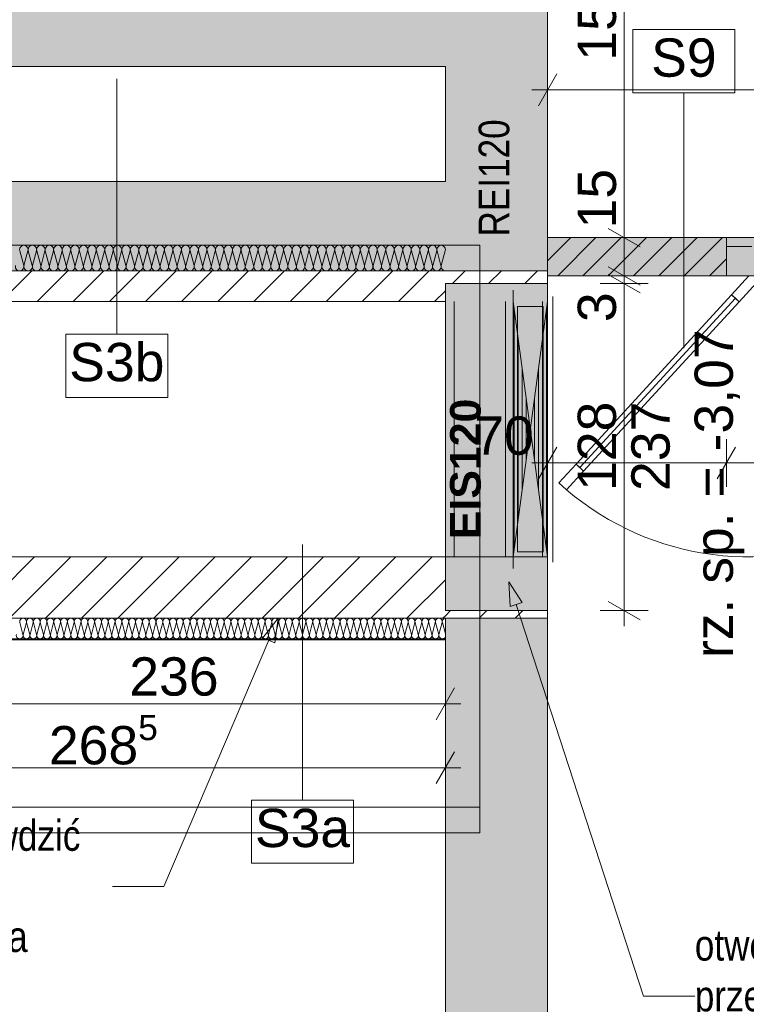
# Paper-space layout 'A-29. RZUT - PIĘTRO -1' of a CAD drawing. Header units: millimetres. Extents: x 0 to 950, y 0 to 750.
# Tile 12 of 28: x 246 to 303, y 420 to 497. Entities that reach past the tile are written whole.
import ezdxf
from ezdxf.xclip import XClip

# ---------------------------------------------------------------- set-up
doc = ezdxf.new("R2010")
doc.units = ezdxf.units.MM
doc.header["$MEASUREMENT"] = 0
doc.header["$XCLIPFRAME"] = 0
doc.linetypes.add('Przer. długie kreski', pattern=[2.5, 1.5, -1])
for name, color, linetype, lineweight, true_color in [('A_opis ścian_Nr_pióra__19', 7, 'Continuous', 5, 0x191919), ('A_opis_Nr_pióra__255', 7, 'Continuous', 15, 0x242424), ('A_opis_Nr_pióra__8', 7, 'Continuous', 13, 0x4c4c4c), ('A_ppoż proj_Nr_pióra__8', 7, 'Continuous', 13, 0x4c4c4c), ('A_ppoż_Nr_pióra__8', 7, 'Continuous', 13, 0x4c4c4c), ('A_sanitarne_Nr_pióra__6', 7, 'Continuous', 13, 0xa9a9a9), ('A_STAN FAKTYCZNY_Nr_pióra__10', 7, 'Continuous', 13, 0x4b4b4b), ('A_STAN FAKTYCZNY_Nr_pióra__19', 7, 'Continuous', 5, 0x191919), ('A_STAN FAKTYCZNY_Nr_pióra__255', 7, 'Continuous', 15, 0x242424), ('A_STAN FAKTYCZNY_Nr_pióra__6', 7, 'Continuous', 13, 0xa9a9a9), ('A_STAN FAKTYCZNY_Nr_pióra__8', 7, 'Continuous', 13, 0x4c4c4c), ('A_STAN FAKTYCZNY_Nr_pióra__9', 7, 'Continuous', 13, 0xadadad), ('Okna Archicada_Nr_pióra__19', 7, 'Continuous', 5, 0x191919)]:
    doc.layers.add(name, color=color, linetype=linetype, lineweight=lineweight, true_color=true_color)
for name, color, linetype in [('A_podrys', 7, 'Continuous'), ('A_ppoż proj', 7, 'Continuous'), ('A_STAN FAKTYCZNY', 7, 'Continuous'), ('A_ściany', 7, 'Continuous'), ('A_ściany proj', 7, 'Continuous')]:
    doc.layers.add(name, color=color, linetype=linetype)
for name, color, linetype, lineweight in [('A_STAN FAKTYCZNY_Nr_pióra__1', 7, 'Continuous', 20), ('A_STAN FAKTYCZNY_Nr_pióra__2', 8, 'Continuous', 13), ('A_wymiary_Nr_pióra__1', 7, 'Continuous', 20), ('A_wymiary_Nr_pióra__2', 8, 'Continuous', 13), ('A_ściany proj_Nr_pióra__1', 7, 'Continuous', 20), ('A_ściany_Nr_pióra__1', 7, 'Continuous', 20), ('Drzwi Archicad_Nr_pióra__3', 252, 'Continuous', 13)]:
    doc.layers.add(name, color=color, linetype=linetype, lineweight=lineweight)
doc.styles.add('STYL_AUTOMATYCZNY_1', font='arial.ttf')
doc.styles.add('STYL_AUTOMATYCZNY_2', font='ARIALN.TTF')
doc.styles.add('STYL_AUTOMATYCZNY_3', font='arial.ttf')
doc.styles.add('STYL_AUTOMATYCZNY_5', font='arial.ttf')
pattern_1 = [(45, (-3203.2107, -656.7228), (-1.4142136, 1.4142136), [])]

# ---------------------------------------------------------------- blocks, each defined once
blk = doc.blocks.new('Rysunek_2_2', base_point=(-3203.211, -656.723))
at = {"layer": 'A_ppoż proj', "linetype": 'Continuous', "lineweight": 0, "true_color": 0x121212}
for points in [[(287.763, 476.981), (345.943, 476.981), (345.943, 419.027), (345.943, 418.027), (348.943, 418.027), (348.943, 476.981), (355.943, 476.981), (355.943, 479.981), (287.763, 479.981)], [(279.765, 450.781), (287.765, 450.781), (287.765, 476.38), (279.765, 476.381)]]:
    blk.add_hatch(color=250, dxfattribs=at).paths.add_polyline_path(points)
at = {"layer": 'A_STAN FAKTYCZNY', "linetype": 'Continuous', "lineweight": 0, "true_color": 0x4b4b4b}
h = blk.add_hatch(dxfattribs=at)
h.set_pattern_fill('BLOCZKI_CERAMICZNE_0002', color=251, style=0, pattern_type=2)
h.set_pattern_definition(pattern_1)
h.paths.add_polyline_path([(232.563, 474.981), (279.763, 474.981), (279.763, 477.381), (227.763, 477.381)])
h = blk.add_hatch(dxfattribs=at)
h.set_pattern_fill('BLOCZKI_CERAMICZNE_0002', color=251, style=0, pattern_type=2)
h.set_pattern_definition(pattern_1)
h.paths.add_polyline_path([(279.763, 477.381), (279.763, 476.381), (282.363, 476.381), (287.763, 476.381), (287.763, 477.381)])
h = blk.add_hatch(dxfattribs=at)
h.set_pattern_fill('BLOCZKI_CERAMICZNE_0002', color=251, style=0, pattern_type=2)
h.set_pattern_definition(pattern_1)
h.paths.add_polyline_path([(279.763, 454.981), (232.563, 454.98), (227.763, 450.18), (279.763, 450.181)])
h = blk.add_hatch(dxfattribs=at)
h.set_pattern_fill('BLOCZKI_CERAMICZNE_0002', color=251, style=0, pattern_type=2)
h.set_pattern_definition(pattern_1)
h.paths.add_polyline_path([(279.763, 450.181), (287.763, 450.181), (287.763, 450.781), (282.363, 450.781), (279.763, 450.781)])
at = {"layer": 'A_ściany', "linetype": 'Continuous', "lineweight": 0, "true_color": 0x000000}
for points in [[(279.763, 477.381), (287.763, 477.381), (287.763, 509.981), (279.763, 509.981)], [(226.763, 493.381), (279.763, 493.381), (279.763, 498.381), (226.763, 498.381)], [(219.763, 477.381), (279.763, 477.381), (279.763, 484.381), (226.763, 484.381)], [(279.763, 450.181), (279.763, 419.327), (287.763, 419.327), (287.763, 450.181)]]:
    blk.add_hatch(color=18, dxfattribs=at).paths.add_polyline_path(points)
at = {"layer": 'A_ściany proj', "linetype": 'Continuous', "lineweight": 0, "true_color": 0x000000}
h = blk.add_hatch(dxfattribs=at)
h.set_pattern_fill('bloczki_ceramiczne_0002', color=18, style=0, pattern_type=2)
h.set_pattern_definition([(45, (-3203.2107, -656.7228), (-0.9899495, 0.9899495), [])])
h.paths.add_polyline_path([(287.763, 476.981), (301.763, 476.981), (301.763, 479.981), (287.763, 479.981)])
at = {"layer": 'A_opis ścian_Nr_pióra__19', "color": 250, "linetype": 'Continuous', "lineweight": 5, "ltscale": 2, "true_color": 0x191919}
for p, q in [((302.434, 496.267), (294.434, 496.267)), ((294.434, 496.267), (294.434, 491.317)), ((302.434, 491.317), (302.434, 496.267)), ((294.434, 491.317), (302.434, 491.317)), ((298.434, 491.317), (298.434, 471.317))]:
    blk.add_line(p, q, dxfattribs=at)
at = {"layer": 'A_opis_Nr_pióra__255', "color": 250, "linetype": 'Continuous', "lineweight": 15, "ltscale": 2, "true_color": 0x242424}
for p, q in [((284.728, 453.037), (285.78, 451.417)), ((284.728, 453.037), (284.829, 451.108)), ((285.78, 451.417), (284.829, 451.108)), ((285.304, 451.262), (295.266, 420.581)), ((295.266, 420.581), (299.29, 420.581))]:
    blk.add_line(p, q, dxfattribs=at)
at = {"layer": 'A_sanitarne_Nr_pióra__6', "color": 253, "linetype": 'Continuous', "lineweight": 13, "ltscale": 2, "true_color": 0xa9a9a9}
for p, q in [((285.063, 475.881), (285.063, 454.081)), ((287.763, 454.081), (287.763, 475.881)), ((280.463, 474.981), (280.463, 454.981)), ((284.463, 474.981), (284.463, 454.981)), ((285.063, 454.981), (287.763, 474.981)), ((287.763, 454.981), (285.063, 474.981)), ((287.363, 454.981), (287.363, 474.981)), ((288.163, 454.581), (288.163, 475.381)), ((285.143, 455.573), (285.143, 474.388)), ((287.413, 474.581), (285.413, 474.581)), ((285.413, 474.581), (285.413, 455.381)), ((287.413, 455.381), (287.413, 474.581)), ((287.683, 455.573), (287.683, 474.388)), ((285.46, 457.925), (285.46, 472.036)), ((287.365, 457.925), (287.365, 472.036)), ((285.778, 460.277), (285.778, 469.684)), ((287.048, 460.277), (287.048, 469.684)), ((286.095, 462.629), (286.095, 467.332)), ((286.73, 462.629), (286.73, 467.332)), ((273.563, 454.981), (287.763, 454.981)), ((285.413, 455.381), (287.413, 455.381))]:
    blk.add_line(p, q, dxfattribs=at)
at = {"layer": 'A_STAN FAKTYCZNY_Nr_pióra__1', "color": 7, "linetype": 'Continuous', "lineweight": 20, "ltscale": 2}
for p, q in [((279.763, 448.48), (226.063, 448.48)), ((279.041, 442.23), (280.484, 444.73)), ((279.041, 437.23), (280.484, 439.73))]:
    blk.add_line(p, q, dxfattribs=at)
at = {"layer": 'A_STAN FAKTYCZNY_Nr_pióra__1', "color": 7, "linetype": 'Continuous', "lineweight": 20, "ltscale": 2, "flags": 128}
for points in [[(279.763, 477.381), (227.763, 477.381)], [(232.563, 474.981), (279.763, 474.981)], [(279.763, 454.981), (232.563, 454.98)], [(227.763, 450.18), (279.763, 450.181)]]:
    blk.add_lwpolyline(points, dxfattribs=at)
at = {"layer": 'A_STAN FAKTYCZNY_Nr_pióra__10', "color": 251, "linetype": 'Continuous', "lineweight": 13, "ltscale": 2, "true_color": 0x4b4b4b}
for p, q in [((246.751, 477.8), (246.441, 478.961)), ((246.774, 477.8), (247.085, 478.961)), ((247.418, 477.8), (247.107, 478.961)), ((247.441, 477.8), (247.751, 478.961)), ((248.085, 477.8), (247.774, 478.961)), ((248.107, 477.8), (248.418, 478.961)), ((248.751, 477.8), (248.441, 478.961)), ((248.774, 477.8), (249.085, 478.961)), ((249.418, 477.8), (249.107, 478.961)), ((249.441, 477.8), (249.751, 478.961)), ((250.085, 477.8), (249.774, 478.961)), ((250.107, 477.8), (250.418, 478.961)), ((250.751, 477.8), (250.441, 478.961)), ((250.774, 477.8), (251.085, 478.961)), ((251.418, 477.8), (251.107, 478.961)), ((251.441, 477.8), (251.751, 478.961)), ((252.085, 477.8), (251.774, 478.961)), ((252.107, 477.8), (252.418, 478.961)), ((252.751, 477.8), (252.441, 478.961)), ((252.774, 477.8), (253.085, 478.961)), ((253.418, 477.8), (253.107, 478.961)), ((253.441, 477.8), (253.751, 478.961)), ((254.085, 477.8), (253.774, 478.961)), ((254.107, 477.8), (254.418, 478.961)), ((254.751, 477.8), (254.441, 478.961)), ((254.774, 477.8), (255.085, 478.961)), ((255.418, 477.8), (255.107, 478.961)), ((255.441, 477.8), (255.751, 478.961)), ((256.085, 477.8), (255.774, 478.961)), ((256.107, 477.8), (256.418, 478.961)), ((256.751, 477.8), (256.441, 478.961)), ((256.774, 477.8), (257.085, 478.961)), ((257.418, 477.8), (257.107, 478.961)), ((257.441, 477.8), (257.751, 478.961)), ((258.085, 477.8), (257.774, 478.961)), ((258.107, 477.8), (258.418, 478.961)), ((258.751, 477.8), (258.441, 478.961)), ((258.774, 477.8), (259.085, 478.961)), ((259.418, 477.8), (259.107, 478.961)), ((259.441, 477.8), (259.751, 478.961)), ((260.085, 477.8), (259.774, 478.961)), ((260.107, 477.8), (260.418, 478.961)), ((260.751, 477.8), (260.441, 478.961)), ((260.774, 477.8), (261.085, 478.961)), ((261.418, 477.8), (261.107, 478.961)), ((261.441, 477.8), (261.751, 478.961)), ((262.085, 477.8), (261.774, 478.961)), ((262.107, 477.8), (262.418, 478.961)), ((262.751, 477.8), (262.441, 478.961)), ((262.774, 477.8), (263.085, 478.961)), ((263.418, 477.8), (263.107, 478.961)), ((263.441, 477.8), (263.751, 478.961)), ((264.085, 477.8), (263.774, 478.961)), ((264.107, 477.8), (264.418, 478.961)), ((264.751, 477.8), (264.441, 478.961)), ((264.774, 477.8), (265.085, 478.961)), ((265.418, 477.8), (265.107, 478.961)), ((265.441, 477.8), (265.751, 478.961)), ((266.085, 477.8), (265.774, 478.961)), ((266.107, 477.8), (266.418, 478.961)), ((266.751, 477.8), (266.441, 478.961)), ((266.774, 477.8), (267.085, 478.961)), ((267.418, 477.8), (267.107, 478.961)), ((267.441, 477.8), (267.751, 478.961)), ((268.085, 477.8), (267.774, 478.961)), ((268.107, 477.8), (268.418, 478.961)), ((268.751, 477.8), (268.441, 478.961)), ((268.774, 477.8), (269.085, 478.961)), ((269.418, 477.8), (269.107, 478.961)), ((269.441, 477.8), (269.751, 478.961)), ((270.085, 477.8), (269.774, 478.961)), ((270.107, 477.8), (270.418, 478.961)), ((270.751, 477.8), (270.441, 478.961)), ((270.774, 477.8), (271.085, 478.961)), ((271.418, 477.8), (271.107, 478.961)), ((271.441, 477.8), (271.751, 478.961)), ((272.085, 477.8), (271.774, 478.961)), ((272.107, 477.8), (272.418, 478.961)), ((272.751, 477.8), (272.441, 478.961)), ((272.774, 477.8), (273.085, 478.961)), ((273.418, 477.8), (273.107, 478.961)), ((273.441, 477.8), (273.751, 478.961)), ((274.085, 477.8), (273.774, 478.961)), ((274.107, 477.8), (274.418, 478.961)), ((274.751, 477.8), (274.441, 478.961)), ((274.774, 477.8), (275.085, 478.961)), ((275.418, 477.8), (275.107, 478.961)), ((275.441, 477.8), (275.751, 478.961)), ((276.085, 477.8), (275.774, 478.961)), ((276.107, 477.8), (276.418, 478.961)), ((276.751, 477.8), (276.441, 478.961)), ((276.774, 477.8), (277.085, 478.961)), ((277.418, 477.8), (277.107, 478.961)), ((277.441, 477.8), (277.751, 478.961)), ((278.085, 477.8), (277.774, 478.961)), ((278.107, 477.8), (278.418, 478.961)), ((278.751, 477.8), (278.441, 478.961)), ((278.774, 477.8), (279.085, 478.961)), ((279.418, 477.8), (279.107, 478.961)), ((279.441, 477.8), (279.751, 478.961)), ((246.695, 448.916), (246.446, 449.845)), ((246.713, 448.916), (246.962, 449.845)), ((247.228, 448.916), (246.98, 449.845)), ((247.247, 448.916), (247.495, 449.845)), ((247.762, 448.916), (247.513, 449.845)), ((247.78, 448.916), (248.029, 449.845)), ((248.296, 448.916), (248.047, 449.845)), ((248.314, 448.916), (248.562, 449.845)), ((248.829, 448.916), (248.58, 449.845)), ((248.847, 448.916), (249.096, 449.845)), ((249.363, 448.916), (249.114, 449.845)), ((249.381, 448.916), (249.629, 449.845)), ((249.896, 448.916), (249.648, 449.845)), ((249.914, 448.916), (250.163, 449.845)), ((250.43, 448.916), (250.181, 449.845)), ((250.448, 448.916), (250.696, 449.845)), ((250.963, 448.916), (250.715, 449.845)), ((250.981, 448.916), (251.23, 449.845)), ((251.497, 448.916), (251.248, 449.845)), ((251.515, 448.916), (251.764, 449.845)), ((252.03, 448.916), (251.782, 449.845)), ((252.048, 448.916), (252.297, 449.845)), ((252.564, 448.916), (252.315, 449.845)), ((252.582, 448.916), (252.831, 449.845)), ((253.097, 448.916), (252.849, 449.845)), ((253.116, 448.916), (253.364, 449.845)), ((253.631, 448.916), (253.382, 449.845)), ((253.649, 448.916), (253.898, 449.845)), ((254.165, 448.916), (253.916, 449.845)), ((254.183, 448.916), (254.431, 449.845)), ((254.698, 448.916), (254.449, 449.845)), ((254.716, 448.916), (254.965, 449.845)), ((255.232, 448.916), (254.983, 449.845)), ((255.25, 448.916), (255.498, 449.845)), ((255.765, 448.916), (255.516, 449.845)), ((255.783, 448.916), (256.032, 449.845)), ((256.299, 448.916), (256.05, 449.845)), ((256.317, 448.916), (256.565, 449.845)), ((256.832, 448.916), (256.584, 449.845)), ((256.85, 448.916), (257.099, 449.845)), ((257.366, 448.916), (257.117, 449.845)), ((257.384, 448.916), (257.633, 449.845)), ((257.899, 448.916), (257.651, 449.845)), ((257.917, 448.916), (258.166, 449.845)), ((258.433, 448.916), (258.184, 449.845)), ((258.451, 448.916), (258.7, 449.845)), ((258.966, 448.916), (258.718, 449.845)), ((258.985, 448.916), (259.233, 449.845)), ((259.5, 448.916), (259.251, 449.845)), ((259.518, 448.916), (259.767, 449.845)), ((260.033, 448.916), (259.785, 449.845)), ((260.052, 448.916), (260.3, 449.845)), ((260.567, 448.916), (260.318, 449.845)), ((260.585, 448.916), (260.834, 449.845)), ((261.101, 448.916), (260.852, 449.845)), ((261.119, 448.916), (261.367, 449.845)), ((261.634, 448.916), (261.385, 449.845)), ((261.652, 448.916), (261.901, 449.845)), ((262.168, 448.916), (261.919, 449.845)), ((262.186, 448.916), (262.434, 449.845)), ((262.701, 448.916), (262.453, 449.845)), ((262.719, 448.916), (262.968, 449.845)), ((263.235, 448.916), (262.986, 449.845)), ((263.253, 448.916), (263.502, 449.845)), ((263.768, 448.916), (263.52, 449.845)), ((263.786, 448.916), (264.035, 449.845)), ((264.302, 448.916), (264.053, 449.845)), ((264.32, 448.916), (264.569, 449.845)), ((264.835, 448.916), (264.587, 449.845)), ((264.854, 448.916), (265.102, 449.845)), ((265.369, 448.916), (265.12, 449.845)), ((265.387, 448.916), (265.636, 449.845)), ((265.902, 448.916), (265.654, 449.845)), ((265.921, 448.916), (266.169, 449.845)), ((266.436, 448.916), (266.187, 449.845)), ((266.454, 448.916), (266.703, 449.845)), ((266.97, 448.916), (266.721, 449.845)), ((266.988, 448.916), (267.236, 449.845)), ((267.503, 448.916), (267.254, 449.845)), ((267.521, 448.916), (267.77, 449.845)), ((268.037, 448.916), (267.788, 449.845)), ((268.055, 448.916), (268.303, 449.845)), ((268.57, 448.916), (268.322, 449.845)), ((268.588, 448.916), (268.837, 449.845)), ((269.104, 448.916), (268.855, 449.845)), ((269.122, 448.916), (269.37, 449.845)), ((269.637, 448.916), (269.389, 449.845)), ((269.655, 448.916), (269.904, 449.845)), ((270.171, 448.916), (269.922, 449.845)), ((270.189, 448.916), (270.438, 449.845)), ((270.704, 448.916), (270.456, 449.845)), ((270.722, 448.916), (270.971, 449.845)), ((271.238, 448.916), (270.989, 449.845)), ((271.256, 448.916), (271.505, 449.845)), ((271.771, 448.916), (271.523, 449.845)), ((271.79, 448.916), (272.038, 449.845)), ((272.305, 448.916), (272.056, 449.845)), ((272.323, 448.916), (272.572, 449.845)), ((272.839, 448.916), (272.59, 449.845)), ((272.857, 448.916), (273.105, 449.845)), ((273.372, 448.916), (273.123, 449.845)), ((273.39, 448.916), (273.639, 449.845)), ((273.906, 448.916), (273.657, 449.845)), ((273.924, 448.916), (274.172, 449.845)), ((274.439, 448.916), (274.191, 449.845)), ((274.457, 448.916), (274.706, 449.845)), ((274.973, 448.916), (274.724, 449.845)), ((274.991, 448.916), (275.239, 449.845)), ((275.506, 448.916), (275.258, 449.845)), ((275.524, 448.916), (275.773, 449.845)), ((276.04, 448.916), (275.791, 449.845)), ((276.058, 448.916), (276.307, 449.845)), ((276.573, 448.916), (276.325, 449.845)), ((276.591, 448.916), (276.84, 449.845)), ((277.107, 448.916), (276.858, 449.845)), ((277.125, 448.916), (277.374, 449.845)), ((277.64, 448.916), (277.392, 449.845)), ((277.659, 448.916), (277.907, 449.845)), ((278.174, 448.916), (277.925, 449.845)), ((278.192, 448.916), (278.441, 449.845)), ((278.708, 448.916), (278.459, 449.845)), ((278.726, 448.916), (278.974, 449.845)), ((279.241, 448.916), (278.992, 449.845)), ((279.259, 448.916), (279.508, 449.845)), ((279.763, 448.961), (279.526, 449.845))]:
    blk.add_line(p, q, dxfattribs=at)
for centre, radius, start, end in [((246.763, 479.047), 0.333, 345.0191, 194.9809), ((247.429, 479.047), 0.333, 345.0191, 194.9809), ((248.096, 479.047), 0.333, 345.0191, 194.9809), ((248.763, 479.047), 0.333, 345.0191, 194.9809), ((249.429, 479.047), 0.333, 345.0191, 194.9809), ((250.096, 479.047), 0.333, 345.0191, 194.9809), ((250.763, 479.047), 0.333, 345.0191, 194.9809), ((251.429, 479.047), 0.333, 345.0191, 194.9809), ((252.096, 479.047), 0.333, 345.0191, 194.9809), ((252.763, 479.047), 0.333, 345.0191, 194.9809), ((253.429, 479.047), 0.333, 345.0191, 194.9809), ((254.096, 479.047), 0.333, 345.0191, 194.9809), ((254.763, 479.047), 0.333, 345.0191, 194.9809), ((255.429, 479.047), 0.333, 345.0191, 194.9809), ((256.096, 479.047), 0.333, 345.0191, 194.9809), ((256.763, 479.047), 0.333, 345.0191, 194.9809), ((257.429, 479.047), 0.333, 345.0191, 194.9809), ((258.096, 479.047), 0.333, 345.0191, 194.9809), ((258.763, 479.047), 0.333, 345.0191, 194.9809), ((259.429, 479.047), 0.333, 345.0191, 194.9809), ((260.096, 479.047), 0.333, 345.0191, 194.9809), ((260.763, 479.047), 0.333, 345.0191, 194.9809), ((261.429, 479.047), 0.333, 345.0191, 194.9809), ((262.096, 479.047), 0.333, 345.0191, 194.9809), ((262.763, 479.047), 0.333, 345.0191, 194.9809), ((263.429, 479.047), 0.333, 345.0191, 194.9809), ((264.096, 479.047), 0.333, 345.0191, 194.9809), ((264.763, 479.047), 0.333, 345.0191, 194.9809), ((265.429, 479.047), 0.333, 345.0191, 194.9809), ((266.096, 479.047), 0.333, 345.0191, 194.9809), ((266.763, 479.047), 0.333, 345.0191, 194.9809), ((267.429, 479.047), 0.333, 345.0191, 194.9809), ((268.096, 479.047), 0.333, 345.0191, 194.9809), ((268.763, 479.047), 0.333, 345.0191, 194.9809), ((269.429, 479.047), 0.333, 345.0191, 194.9809), ((270.096, 479.047), 0.333, 345.0191, 194.9809), ((270.763, 479.047), 0.333, 345.0191, 194.9809), ((271.429, 479.047), 0.333, 345.0191, 194.9809), ((272.096, 479.047), 0.333, 345.0191, 194.9809), ((272.763, 479.047), 0.333, 345.0191, 194.9809), ((273.429, 479.047), 0.333, 345.0191, 194.9809), ((274.096, 479.047), 0.333, 345.0191, 194.9809), ((274.763, 479.047), 0.333, 345.0191, 194.9809), ((275.429, 479.047), 0.333, 345.0191, 194.9809), ((276.096, 479.047), 0.333, 345.0191, 194.9809), ((276.763, 479.047), 0.333, 345.0191, 194.9809), ((277.429, 479.047), 0.333, 345.0191, 194.9809), ((278.096, 479.047), 0.333, 345.0191, 194.9809), ((278.763, 479.047), 0.333, 345.0191, 194.9809), ((279.429, 479.047), 0.333, 345.0191, 194.9809), ((246.429, 477.714), 0.333, 165.0191, 14.9809), ((247.096, 477.714), 0.333, 165.0191, 14.9809), ((247.763, 477.714), 0.333, 165.0191, 14.9809), ((248.429, 477.714), 0.333, 165.0191, 14.9809), ((249.096, 477.714), 0.333, 165.0191, 14.9809), ((249.763, 477.714), 0.333, 165.0191, 14.9809), ((250.429, 477.714), 0.333, 165.0191, 14.9809), ((251.096, 477.714), 0.333, 165.0191, 14.9809), ((251.763, 477.714), 0.333, 165.0191, 14.9809), ((252.429, 477.714), 0.333, 165.0191, 14.9809), ((253.096, 477.714), 0.333, 165.0191, 14.9809), ((253.763, 477.714), 0.333, 165.0191, 14.9809), ((254.429, 477.714), 0.333, 165.0191, 14.9809), ((255.096, 477.714), 0.333, 165.0191, 14.9809), ((255.763, 477.714), 0.333, 165.0191, 14.9809), ((256.429, 477.714), 0.333, 165.0191, 14.9809), ((257.096, 477.714), 0.333, 165.0191, 14.9809), ((257.763, 477.714), 0.333, 165.0191, 14.9809), ((258.429, 477.714), 0.333, 165.0191, 14.9809), ((259.096, 477.714), 0.333, 165.0191, 14.9809), ((259.763, 477.714), 0.333, 165.0191, 14.9809), ((260.429, 477.714), 0.333, 165.0191, 14.9809), ((261.096, 477.714), 0.333, 165.0191, 14.9809), ((261.763, 477.714), 0.333, 165.0191, 14.9809), ((262.429, 477.714), 0.333, 165.0191, 14.9809), ((263.096, 477.714), 0.333, 165.0191, 14.9809), ((263.763, 477.714), 0.333, 165.0191, 14.9809), ((264.429, 477.714), 0.333, 165.0191, 14.9809), ((265.096, 477.714), 0.333, 165.0191, 14.9809), ((265.763, 477.714), 0.333, 165.0191, 14.9809), ((266.429, 477.714), 0.333, 165.0191, 14.9809), ((267.096, 477.714), 0.333, 165.0191, 14.9809), ((267.763, 477.714), 0.333, 165.0191, 14.9809), ((268.429, 477.714), 0.333, 165.0191, 14.9809), ((269.096, 477.714), 0.333, 165.0191, 14.9809), ((269.763, 477.714), 0.333, 165.0191, 14.9809), ((270.429, 477.714), 0.333, 165.0191, 14.9809), ((271.096, 477.714), 0.333, 165.0191, 14.9809), ((271.763, 477.714), 0.333, 165.0191, 14.9809), ((272.429, 477.714), 0.333, 165.0191, 14.9809), ((273.096, 477.714), 0.333, 165.0191, 14.9809), ((273.763, 477.714), 0.333, 165.0191, 14.9809), ((274.429, 477.714), 0.333, 165.0191, 14.9809), ((275.096, 477.714), 0.333, 165.0191, 14.9809), ((275.763, 477.714), 0.333, 165.0191, 14.9809), ((276.429, 477.714), 0.333, 165.0191, 14.9809), ((277.096, 477.714), 0.333, 165.0191, 14.9809), ((277.763, 477.714), 0.333, 165.0191, 14.9809), ((278.429, 477.714), 0.333, 165.0191, 14.9809), ((279.096, 477.714), 0.333, 165.0191, 14.9809), ((279.763, 477.714), 0.333, 165.0191, 270.00573), ((246.704, 449.914), 0.267, 345.0191, 194.9809), ((247.238, 449.914), 0.267, 345.0191, 194.9809), ((247.771, 449.914), 0.267, 345.0191, 194.9809), ((248.305, 449.914), 0.267, 345.0191, 194.9809), ((248.838, 449.914), 0.267, 345.0191, 194.9809), ((249.372, 449.914), 0.267, 345.0191, 194.9809), ((249.905, 449.914), 0.267, 345.0191, 194.9809), ((250.439, 449.914), 0.267, 345.0191, 194.9809), ((250.972, 449.914), 0.267, 345.0191, 194.9809), ((251.506, 449.914), 0.267, 345.0191, 194.9809), ((252.039, 449.914), 0.267, 345.0191, 194.9809), ((252.573, 449.914), 0.267, 345.0191, 194.9809), ((253.106, 449.914), 0.267, 345.0191, 194.9809), ((253.64, 449.914), 0.267, 345.0191, 194.9809), ((254.174, 449.914), 0.267, 345.0191, 194.9809), ((254.707, 449.914), 0.267, 345.0191, 194.9809), ((255.241, 449.914), 0.267, 345.0191, 194.9809), ((255.774, 449.914), 0.267, 345.0191, 194.9809), ((256.308, 449.914), 0.267, 345.0191, 194.9809), ((256.841, 449.914), 0.267, 345.0191, 194.9809), ((257.375, 449.914), 0.267, 345.0191, 194.9809), ((257.908, 449.914), 0.267, 345.0191, 194.9809), ((258.442, 449.914), 0.267, 345.0191, 194.9809), ((258.975, 449.914), 0.267, 345.0191, 194.9809), ((259.509, 449.914), 0.267, 345.0191, 194.9809), ((260.043, 449.914), 0.267, 345.0191, 194.9809), ((260.576, 449.914), 0.267, 345.0191, 194.9809), ((261.11, 449.914), 0.267, 345.0191, 194.9809), ((261.643, 449.914), 0.267, 345.0191, 194.9809), ((262.177, 449.914), 0.267, 345.0191, 194.9809), ((262.71, 449.914), 0.267, 345.0191, 194.9809), ((263.244, 449.914), 0.267, 345.0191, 194.9809), ((263.777, 449.914), 0.267, 345.0191, 194.9809), ((264.311, 449.914), 0.267, 345.0191, 194.9809), ((264.844, 449.914), 0.267, 345.0191, 194.9809), ((265.378, 449.914), 0.267, 345.0191, 194.9809), ((265.912, 449.914), 0.267, 345.0191, 194.9809), ((266.445, 449.914), 0.267, 345.0191, 194.9809), ((266.979, 449.914), 0.267, 345.0191, 194.9809), ((267.512, 449.914), 0.267, 345.0191, 194.9809), ((268.046, 449.914), 0.267, 345.0191, 194.9809), ((268.579, 449.914), 0.267, 345.0191, 194.9809), ((269.113, 449.914), 0.267, 345.0191, 194.9809), ((269.646, 449.914), 0.267, 345.0191, 194.9809), ((270.18, 449.914), 0.267, 345.0191, 194.9809), ((270.713, 449.914), 0.267, 345.0191, 194.9809), ((271.247, 449.914), 0.267, 345.0191, 194.9809), ((271.781, 449.914), 0.267, 345.0191, 194.9809), ((272.314, 449.914), 0.267, 345.0191, 194.9809), ((272.848, 449.914), 0.267, 345.0191, 194.9809), ((273.381, 449.914), 0.267, 345.0191, 194.9809), ((273.915, 449.914), 0.267, 345.0191, 194.9809), ((274.448, 449.914), 0.267, 345.0191, 194.9809), ((274.982, 449.914), 0.267, 345.0191, 194.9809), ((275.515, 449.914), 0.267, 345.0191, 194.9809), ((276.049, 449.914), 0.267, 345.0191, 194.9809), ((276.582, 449.914), 0.267, 345.0191, 194.9809), ((277.116, 449.914), 0.267, 345.0191, 194.9809), ((277.649, 449.914), 0.267, 345.0191, 194.9809), ((278.183, 449.914), 0.267, 345.0191, 194.9809), ((278.717, 449.914), 0.267, 345.0191, 194.9809), ((279.25, 449.914), 0.267, 345.0191, 194.9809), ((279.784, 449.914), 0.267, 94.53777, 194.9809), ((246.437, 448.847), 0.267, 165.0191, 14.9809), ((246.971, 448.847), 0.267, 165.0191, 14.9809), ((247.504, 448.847), 0.267, 165.0191, 14.9809), ((248.038, 448.847), 0.267, 165.0191, 14.9809), ((248.571, 448.847), 0.267, 165.0191, 14.9809), ((249.105, 448.847), 0.267, 165.0191, 14.9809), ((249.638, 448.847), 0.267, 165.0191, 14.9809), ((250.172, 448.847), 0.267, 165.0191, 14.9809), ((250.706, 448.847), 0.267, 165.0191, 14.9809), ((251.239, 448.847), 0.267, 165.0191, 14.9809), ((251.773, 448.847), 0.267, 165.0191, 14.9809), ((252.306, 448.847), 0.267, 165.0191, 14.9809), ((252.84, 448.847), 0.267, 165.0191, 14.9809), ((253.373, 448.847), 0.267, 165.0191, 14.9809), ((253.907, 448.847), 0.267, 165.0191, 14.9809), ((254.44, 448.847), 0.267, 165.0191, 14.9809), ((254.974, 448.847), 0.267, 165.0191, 14.9809), ((255.507, 448.847), 0.267, 165.0191, 14.9809), ((256.041, 448.847), 0.267, 165.0191, 14.9809), ((256.575, 448.847), 0.267, 165.0191, 14.9809), ((257.108, 448.847), 0.267, 165.0191, 14.9809), ((257.642, 448.847), 0.267, 165.0191, 14.9809), ((258.175, 448.847), 0.267, 165.0191, 14.9809), ((258.709, 448.847), 0.267, 165.0191, 14.9809), ((259.242, 448.847), 0.267, 165.0191, 14.9809), ((259.776, 448.847), 0.267, 165.0191, 14.9809), ((260.309, 448.847), 0.267, 165.0191, 14.9809), ((260.843, 448.847), 0.267, 165.0191, 14.9809), ((261.376, 448.847), 0.267, 165.0191, 14.9809), ((261.91, 448.847), 0.267, 165.0191, 14.9809), ((262.443, 448.847), 0.267, 165.0191, 14.9809), ((262.977, 448.847), 0.267, 165.0191, 14.9809), ((263.511, 448.847), 0.267, 165.0191, 14.9809), ((264.044, 448.847), 0.267, 165.0191, 14.9809), ((264.578, 448.847), 0.267, 165.0191, 14.9809), ((265.111, 448.847), 0.267, 165.0191, 14.9809), ((265.645, 448.847), 0.267, 165.0191, 14.9809), ((266.178, 448.847), 0.267, 165.0191, 14.9809), ((266.712, 448.847), 0.267, 165.0191, 14.9809), ((267.245, 448.847), 0.267, 165.0191, 14.9809), ((267.779, 448.847), 0.267, 165.0191, 14.9809), ((268.312, 448.847), 0.267, 165.0191, 14.9809), ((268.846, 448.847), 0.267, 165.0191, 14.9809), ((269.38, 448.847), 0.267, 165.0191, 14.9809), ((269.913, 448.847), 0.267, 165.0191, 14.9809), ((270.447, 448.847), 0.267, 165.0191, 14.9809), ((270.98, 448.847), 0.267, 165.0191, 14.9809), ((271.514, 448.847), 0.267, 165.0191, 14.9809), ((272.047, 448.847), 0.267, 165.0191, 14.9809), ((272.581, 448.847), 0.267, 165.0191, 14.9809), ((273.114, 448.847), 0.267, 165.0191, 14.9809), ((273.648, 448.847), 0.267, 165.0191, 14.9809), ((274.181, 448.847), 0.267, 165.0191, 14.9809), ((274.715, 448.847), 0.267, 165.0191, 14.9809), ((275.249, 448.847), 0.267, 165.0191, 14.9809), ((275.782, 448.847), 0.267, 165.0191, 14.9809), ((276.316, 448.847), 0.267, 165.0191, 14.9809), ((276.849, 448.847), 0.267, 165.0191, 14.9809), ((277.383, 448.847), 0.267, 165.0191, 14.9809), ((277.916, 448.847), 0.267, 165.0191, 14.9809), ((278.45, 448.847), 0.267, 165.0191, 14.9809), ((278.983, 448.847), 0.267, 165.0191, 14.9809), ((279.517, 448.847), 0.267, 165.0191, 337.05563)]:
    blk.add_arc(centre, radius, start, end, dxfattribs=at)
at = {"layer": 'A_STAN FAKTYCZNY_Nr_pióra__19', "color": 250, "linetype": 'Continuous', "lineweight": 5, "ltscale": 2, "true_color": 0x191919}
for p, q in [((254.042, 472.423), (254.042, 492.423)), ((258.042, 472.423), (250.042, 472.423)), ((250.042, 472.423), (250.042, 467.473)), ((258.042, 467.473), (258.042, 472.423)), ((250.042, 467.473), (258.042, 467.473)), ((268.579, 435.95), (268.579, 455.95)), ((272.579, 435.95), (264.579, 435.95)), ((264.579, 435.95), (264.579, 431)), ((272.579, 431), (272.579, 435.95)), ((264.579, 431), (272.579, 431))]:
    blk.add_line(p, q, dxfattribs=at)
at = {"layer": 'A_STAN FAKTYCZNY_Nr_pióra__2', "color": 8, "linetype": 'Continuous', "lineweight": 13, "ltscale": 2}
for p, q in [((279.763, 441.605), (279.763, 445.355)), ((232.563, 443.48), (279.763, 443.48)), ((279.763, 443.48), (280.985, 443.48)), ((279.763, 436.605), (279.763, 440.355)), ((226.063, 438.48), (279.763, 438.48)), ((279.763, 438.48), (280.985, 438.48))]:
    blk.add_line(p, q, dxfattribs=at)
at = {"layer": 'A_STAN FAKTYCZNY_Nr_pióra__255', "color": 250, "linetype": 'Continuous', "lineweight": 15, "ltscale": 2, "true_color": 0x242424}
for p, q in [((266.669, 450.181), (265.478, 448.659)), ((266.669, 450.181), (266.399, 448.268)), ((265.939, 448.463), (257.731, 429.168)), ((266.399, 448.268), (265.478, 448.659)), ((257.731, 429.168), (253.707, 429.168))]:
    blk.add_line(p, q, dxfattribs=at)
at = {"layer": 'A_STAN FAKTYCZNY_Nr_pióra__6', "color": 253, "linetype": 'Continuous', "lineweight": 13, "ltscale": 2, "true_color": 0xa9a9a9}
blk.add_line((279.763, 448.58), (226.163, 448.58), dxfattribs=at)
at = {"layer": 'A_STAN FAKTYCZNY_Nr_pióra__9', "color": 253, "linetype": 'Continuous', "lineweight": 13, "ltscale": 2, "true_color": 0xadadad}
for p, q in [((216.463, 479.381), (282.463, 479.381)), ((282.463, 479.381), (218.463, 479.381)), ((282.463, 479.381), (282.463, 433.381)), ((282.463, 435.381), (282.463, 479.381)), ((218.463, 435.381), (282.463, 435.381)), ((282.463, 433.381), (216.463, 433.381))]:
    blk.add_line(p, q, dxfattribs=at)
at = {"layer": 'A_wymiary_Nr_pióra__1', "color": 7, "linetype": 'Continuous', "lineweight": 20, "ltscale": 2}
for p, q in [((288.484, 492.803), (287.041, 490.303)), ((292.513, 480.702), (295.013, 479.259)), ((292.513, 477.702), (295.013, 476.259)), ((295.013, 475.659), (292.513, 477.102)), ((288.484, 463.587), (287.041, 461.087)), ((302.484, 463.587), (301.041, 461.087)), ((292.513, 451.502), (295.013, 450.059))]:
    blk.add_line(p, q, dxfattribs=at)
at = {"layer": 'A_wymiary_Nr_pióra__2', "color": 8, "linetype": 'Continuous', "lineweight": 13, "ltscale": 2}
for p, q in [((293.763, 479.981), (293.763, 509.981)), ((287.763, 489.678), (287.763, 493.428)), ((286.54, 491.553), (287.763, 491.553)), ((287.763, 491.553), (355.943, 491.553)), ((295.638, 479.981), (291.888, 479.981)), ((293.763, 476.981), (293.763, 479.981)), ((295.638, 476.981), (291.888, 476.981)), ((293.763, 476.381), (293.763, 476.981)), ((295.638, 476.381), (291.888, 476.381)), ((293.763, 450.781), (293.763, 476.381)), ((287.763, 460.462), (287.763, 464.212)), ((301.763, 460.462), (301.763, 464.212)), ((286.54, 462.337), (287.763, 462.337)), ((287.763, 462.337), (301.763, 462.337)), ((301.763, 462.337), (339.763, 462.337)), ((295.638, 450.781), (291.888, 450.781)), ((293.763, 449.558), (293.763, 450.781))]:
    blk.add_line(p, q, dxfattribs=at)
at = {"layer": 'A_ściany proj_Nr_pióra__1', "color": 7, "linetype": 'Continuous', "lineweight": 20, "ltscale": 2}
for p, q in [((301.763, 479.281), (301.763, 479.981)), ((301.763, 476.981), (301.763, 479.281))]:
    blk.add_line(p, q, dxfattribs=at)
at = {"layer": 'A_ściany proj_Nr_pióra__1', "color": 7, "linetype": 'Continuous', "lineweight": 20, "ltscale": 2, "flags": 128}
for points in [[(301.763, 479.981), (287.763, 479.981)], [(287.763, 479.981), (287.763, 476.981)], [(287.763, 476.981), (301.763, 476.981)]]:
    blk.add_lwpolyline(points, dxfattribs=at)
at = {"layer": 'A_ściany_Nr_pióra__1', "color": 7, "linetype": 'Continuous', "lineweight": 20, "ltscale": 2}
for p, q in [((287.763, 477.381), (279.763, 477.381)), ((287.763, 477.381), (279.763, 477.381)), ((287.763, 476.381), (287.763, 477.381)), ((282.363, 476.381), (279.763, 476.381)), ((282.363, 476.381), (287.763, 476.381)), ((282.363, 450.781), (279.763, 450.781)), ((282.363, 450.781), (287.763, 450.781)), ((287.763, 450.181), (287.763, 450.781)), ((279.763, 450.181), (287.763, 450.181)), ((279.763, 450.181), (287.763, 450.181))]:
    blk.add_line(p, q, dxfattribs=at)
at = {"layer": 'A_ściany_Nr_pióra__1', "color": 7, "linetype": 'Continuous', "lineweight": 20, "ltscale": 2, "flags": 128}
for points in [[(287.763, 476.381), (287.763, 509.981)], [(226.763, 493.381), (279.763, 493.381)], [(279.763, 493.381), (279.763, 484.381)], [(279.763, 484.381), (226.763, 484.381)], [(219.763, 477.381), (279.763, 477.381)], [(287.763, 419.327), (287.763, 450.781)], [(279.763, 450.181), (279.763, 419.327)]]:
    blk.add_lwpolyline(points, dxfattribs=at)
at = {"layer": 'Drzwi Archicad_Nr_pióra__3', "color": 252, "linetype": 'Przer. długie kreski', "lineweight": 13, "ltscale": 2}
for p, q in [((339.763, 479.981), (301.763, 479.981)), ((339.763, 476.981), (301.763, 476.981))]:
    blk.add_line(p, q, dxfattribs=at)
at = {"layer": 'Drzwi Archicad_Nr_pióra__3', "color": 252, "linetype": 'Continuous', "lineweight": 13, "ltscale": 2}
for p, q in [((301.763, 479.281), (301.763, 479.981)), ((301.763, 479.281), (301.763, 476.981)), ((303.763, 479.281), (301.763, 479.281)), ((301.763, 476.981), (301.763, 479.281)), ((301.763, 476.981), (301.763, 479.281)), ((301.763, 476.981), (303.523, 476.981)), ((302.17, 475.507), (303.523, 476.981)), ((304.112, 476.44), (302.759, 474.966)), ((290.291, 461.978), (302.465, 475.237)), ((302.759, 474.966), (302.17, 475.507)), ((288.643, 460.775), (289.996, 462.249)), ((289.996, 462.249), (290.585, 461.708)), ((290.585, 461.708), (289.233, 460.234)), ((289.233, 460.234), (288.643, 460.775))]:
    blk.add_line(p, q, dxfattribs=at)
at = {"layer": 'Drzwi Archicad_Nr_pióra__3', "color": 252, "linetype": 'Continuous', "lineweight": 13, "ltscale": 2, "flags": 128}
for points in [[(289.996, 462.249), (302.17, 475.507), (302.465, 475.237), (290.291, 461.978)], [(290.291, 461.978), (302.465, 475.237), (302.759, 474.966), (290.585, 461.708)]]:
    blk.add_lwpolyline(points, close=True, dxfattribs=at)
at = {"layer": 'Drzwi Archicad_Nr_pióra__3', "color": 252, "linetype": 'Continuous', "lineweight": 13, "ltscale": 2}
blk.add_arc((303.523, 476.981), 22, 227.44228, 0, dxfattribs=at)
at = {"layer": 'Okna Archicada_Nr_pióra__19', "color": 250, "linetype": 'Continuous', "lineweight": 5, "ltscale": 2, "true_color": 0x191919}
for p, q in [((282.363, 476.381), (279.763, 476.381)), ((279.763, 476.381), (279.763, 450.781)), ((282.363, 476.381), (287.763, 476.381)), ((287.763, 476.381), (287.763, 450.781)), ((282.363, 450.781), (279.763, 450.781)), ((282.363, 450.781), (287.763, 450.781))]:
    blk.add_line(p, q, dxfattribs=at)
at = {"layer": 'A_opis ścian_Nr_pióra__19', "color": 250, "linetype": 'Continuous', "lineweight": 5, "true_color": 0x191919, "insert": (298.434, 495.582), "char_height": 3, "attachment_point": 2, "style": 'STYL_AUTOMATYCZNY_1'}
blk.add_mtext('\\A1;{\\pqc;\\fArial|b0|i0|c238|p0;\\W1.000000;S9}', dxfattribs=at)
at = {"layer": 'A_opis_Nr_pióra__8', "color": 251, "linetype": 'Continuous', "lineweight": 13, "true_color": 0x4c4c4c, "insert": (299.29, 420.244), "char_height": 2.4, "attachment_point": 4, "line_spacing_factor": 0.992371, "style": 'STYL_AUTOMATYCZNY_2'}
blk.add_mtext('\\A1;{\\pql;\\fArial Narrow|b0|i0|c238|p0;\\W1.000000;otwór dla potrzeb \\P\\pql;\\fArial Narrow|b0|i0|c238|p0;\\W1.000000;przeprowadzenia \\P\\pql;\\fArial Narrow|b0|i0|c238|p0;\\W1.000000;kanału upustowego}', dxfattribs=at)
at = {"layer": 'A_ppoż proj_Nr_pióra__8', "color": 251, "linetype": 'Continuous', "lineweight": 13, "true_color": 0x4c4c4c, "insert": (281.346, 461.874), "char_height": 2.4, "attachment_point": 5, "rotation": 90, "style": 'STYL_AUTOMATYCZNY_3'}
blk.add_mtext('\\A1;{\\pqc;\\fArial|b1|i0|c238|p0;\\W1.000000;EIS120}', dxfattribs=at)
at = {"layer": 'A_ppoż_Nr_pióra__8', "color": 251, "linetype": 'Continuous', "lineweight": 13, "true_color": 0x4c4c4c, "insert": (283.585, 484.658), "char_height": 2.4, "attachment_point": 5, "rotation": 90, "style": 'STYL_AUTOMATYCZNY_2'}
blk.add_mtext('\\A1;{\\pqc;\\fArial Narrow|b0|i0|c238|p0;\\W1.000000;REI120}', dxfattribs=at)
at = {"layer": 'A_STAN FAKTYCZNY_Nr_pióra__1', "color": 7, "linetype": 'Continuous', "lineweight": 20, "insert": (248.725, 437.865), "char_height": 3, "attachment_point": 7, "style": 'STYL_AUTOMATYCZNY_1'}
blk.add_mtext('\\A1;{\\pql;\\fArial|b0|i0|c238|p0;\\W1.000000;268\\fArial|b0|i0|c238|p0;\\W1.000000;\\A1{\\H.66x;\\S5^  ;}}', dxfattribs=at)
at = {"layer": 'A_STAN FAKTYCZNY_Nr_pióra__1', "color": 7, "linetype": 'Continuous', "lineweight": 20, "insert": (255.018, 444.08), "char_height": 3, "width": 6.86451, "attachment_point": 7, "style": 'STYL_AUTOMATYCZNY_5'}
blk.add_mtext('\\A1;{\\pql;\\fArial|b0|i0|c238|p0;\\W1.000000;236}', dxfattribs=at)
at = {"layer": 'A_STAN FAKTYCZNY_Nr_pióra__19', "color": 250, "linetype": 'Continuous', "lineweight": 5, "true_color": 0x191919, "char_height": 3, "attachment_point": 2, "style": 'STYL_AUTOMATYCZNY_1'}
for s, insert in [('\\A1;{\\pqc;\\fArial|b0|i0|c238|p0;\\W1.000000;S3b}', (254.042, 471.738)), ('\\A1;{\\pqc;\\fArial|b0|i0|c238|p0;\\W1.000000;S3a}', (268.579, 435.264))]:
    blk.add_mtext(s, dxfattribs=dict(at, insert=insert))
at = {"layer": 'A_STAN FAKTYCZNY_Nr_pióra__8', "color": 251, "linetype": 'Continuous', "lineweight": 13, "true_color": 0x4c4c4c, "insert": (200.155, 428.85), "char_height": 2.4, "width": 53.55206, "attachment_point": 4, "line_spacing_factor": 0.990421, "style": 'STYL_AUTOMATYCZNY_2'}
blk.add_mtext('\\A1;{\\pql;\\fArial Narrow|b0|i0|c238|p0;\\W1.000000;Uwaga! po dokonaniu odkrywki sprawdzić położenie instalacji istniejących i przewidzieć możliwość ich przełożenia}', dxfattribs=at)
at = {"layer": 'A_wymiary_Nr_pióra__1', "color": 7, "linetype": 'Continuous', "lineweight": 20, "char_height": 3, "attachment_point": 7, "rotation": 90, "style": 'STYL_AUTOMATYCZNY_5'}
for s, insert, width in [('\\A1;{\\pql;\\fArial|b0|i0|c238|p0;\\W1.000000;150}', (293.163, 493.837), 6.86451), ('\\A1;{\\pql;\\fArial|b0|i0|c238|p0;\\W1.000000;15}', (293.163, 480.703), 4.57635), ('\\A1;{\\pql;\\fArial|b0|i0|c238|p0;\\W1.000000;3}', (293.163, 473.37), 2.28817), ('\\A1;{\\pql;\\fArial|b0|i0|c238|p0;\\W1.000000;128}', (293.163, 460.148), 6.86451), ('\\A1;{\\pql;\\fArial|b0|i0|c238|p0;\\W1.000000;237}', (297.363, 460.148), 6.86451)]:
    blk.add_mtext(s, dxfattribs=dict(at, insert=insert, width=width))
at = {"layer": 'A_wymiary_Nr_pióra__1', "color": 7, "linetype": 'Continuous', "lineweight": 20, "insert": (299.27, 459.931), "char_height": 3, "attachment_point": 2, "rotation": 90, "style": 'STYL_AUTOMATYCZNY_5'}
blk.add_mtext('\\A1;{\\pqc;\\fArial|b0|i0|c238|p0;\\W1.000000;rz. sp. = -3,07}', dxfattribs=at)
at = {"layer": 'A_wymiary_Nr_pióra__1', "color": 7, "linetype": 'Continuous', "lineweight": 20, "insert": (282.022, 462.937), "char_height": 3, "width": 4.57635, "attachment_point": 7, "style": 'STYL_AUTOMATYCZNY_5'}
blk.add_mtext('\\A1;{\\pql;\\fArial|b0|i0|c238|p0;\\W1.000000;70}', dxfattribs=at)

psp = doc.layouts.new('A-29. RZUT - PIĘTRO -1')

# ---------------------------------------------------------------- block references
at = {"layer": 'A_podrys', "color": 37, "linetype": 'Continuous', "lineweight": 5, "true_color": 0x656532}
ref = psp.add_blockref('Rysunek_2_2', (-3203.211, -656.723), dxfattribs=at)
XClip(ref).set_block_clipping_path([(34.2720516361, 101.426833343), (535.1719941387, 519.046833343)])

doc.saveas('drawing.dxf')
